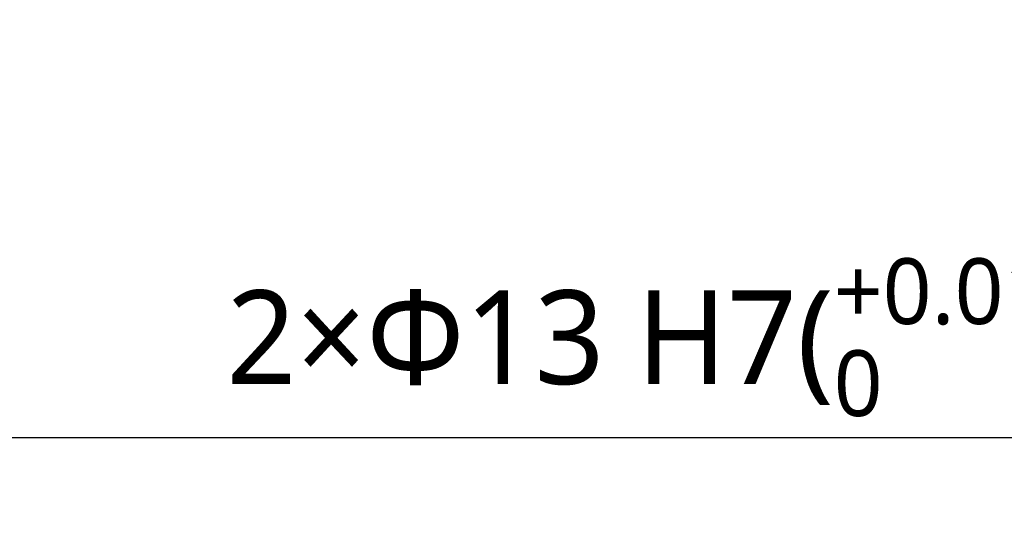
# Model space of a CAD drawing. Header units: millimetres. Extents: x 7426 to 8300, y 124 to 421.
# Tile 65 of 130: x 7989 to 8011, y 302 to 313. Entities that reach past the tile are written whole.
import ezdxf
from ezdxf import colors
from ezdxf.entities.mleader import LeaderData, LeaderLine
from ezdxf.math import Vec2, Vec3

# ---------------------------------------------------------------- set-up
doc = ezdxf.new("R2010")
doc.units = ezdxf.units.MM
doc.layers.add('外形图', color=7, linetype='Continuous')
doc.styles.add('微软雅黑', font='msyh.ttc')

msp = doc.modelspace()

# ---------------------------------------------------------------- leaders
at = {"layer": '外形图'}
ml = msp.add_multileader_mtext('Standard', dxfattribs=at)
ml.set_content('\\A1;2×{\\C256;Φ}13 H7({\\H0.7x;\\S+0.018^ 0;})贯通   ', style='微软雅黑')
ml.set_leader_properties()
ml.build(insert=Vec2(0, 0))
ml.multileader.update_dxf_attribs({"text_left_attachment_type": 5, "text_right_attachment_type": 5, "dogleg_length": 1.6667, "arrow_head_size": 1.7})
ctx = ml.context
ctx.base_point, ctx.char_height, ctx.arrow_head_size, ctx.landing_gap_size, ctx.plane_origin = Vec3(7991.5986, 304.0887), 2.1, 1.7, 0.4167, Vec3(8096.6393, 325.1286)
ctx.left_attachment, ctx.right_attachment, ctx.text_align_type = 5, 5, 2
notes = []
notes.append((ctx, [(0, (1, 1, 0), (8021.3537, 304.0887), (-1, 0), 1.6667, [(0, [(8026.9214, 313.4407)], 0, [])])]))
ctx.mtext.insert, ctx.mtext.width, ctx.mtext.alignment, ctx.mtext.flow_direction = Vec3(8019.2703, 308.1022), 33.362532, 3, 5
for ctx, leaders in notes:
    for number, flags, end, landing, length, lines in leaders:
        leader = LeaderData()
        leader.index, (leader.has_last_leader_line, leader.has_dogleg_vector, leader.attachment_direction) = number, flags
        leader.last_leader_point, leader.dogleg_vector, leader.dogleg_length = Vec3(end), Vec3(landing), length
        for number, points, colour, breaks in lines:
            line = LeaderLine()
            line.index, line.vertices, line.color, line.breaks = number, Vec3.list(points), colors.encode_raw_color(colour), breaks
            leader.lines.append(line)
        ctx.leaders.append(leader)

doc.saveas('drawing.dxf')
